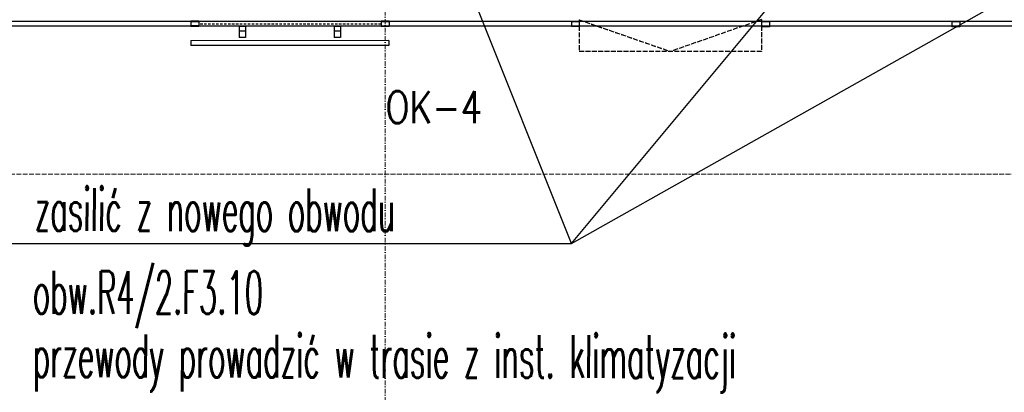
# Model space of a CAD drawing. Header units: millimetres. Extents: x -8642 to 28269, y -6609 to 3701.
# Tile 65 of 256: x 1537 to 2158, y -5572 to -5337. Entities that reach past the tile are written whole.
import ezdxf
from ezdxf.enums import TextEntityAlignment as Align

# ---------------------------------------------------------------- set-up
doc = ezdxf.new("R2010")
doc.units = ezdxf.units.MM
doc.header["$LTSCALE"] = 1000
doc.header["$MEASUREMENT"] = 0
for name, pattern in [('ArchiTECH.PC 1. Line Type', [0.004, 0.003, -0.001]), ('ArchiTECH.PC 2. Line Type', [0.0025, 0.0015, -0.001]), ('ArchiTECH.PC Solid Line Type', [0]), ('rzut 1 pietra$0$ArchiTECH.PC 1. Line Type', [0.004, 0.003, -0.001]), ('rzut 1 pietra$0$ArchiTECH.PC 2. Line Type', [0.0025, 0.0015, -0.001]), ('rzut 1 pietra$0$ArchiTECH.PC 5. Line Type', [0.0053, 0.003, -0.001, 0.0003, -0.001]), ('rzut 1 pietra$0$ArchiTECH.PC Solid Line Type', [0]), ('SUFIT_1 PIETRO$0$ArchiTECH.PC 1. Line Type', [0.004, 0.003, -0.001]), ('SUFIT_1 PIETRO$0$ArchiTECH.PC 2. Line Type', [0.0025, 0.0015, -0.001]), ('SUFIT_1 PIETRO$0$ArchiTECH.PC Solid Line Type', [0])]:
    doc.linetypes.add(name, pattern=pattern)
for name, color, linetype, lineweight in [('2DL_SYM', 7, 'Continuous', 30), ('_Etap_2_opis', 7, 'Continuous', 30), ('_Etap_3_opis', 7, 'Continuous', 30), ('IS_ARCH', 254, 'Continuous', 18)]:
    doc.layers.add(name, color=color, linetype=linetype, lineweight=lineweight)
doc.layers.add('Kalka1', color=254, linetype='Continuous')
doc.layers.add('SUFIT_1 PIETRO$0$Kalka 1', color=254, linetype='Continuous')
doc.styles.add('CP_ATTR', font='simplex.shx')
doc.styles.add('romans1', font='simplex.shx', dxfattribs={"width": 0.8})

msp = doc.modelspace()

# ---------------------------------------------------------------- linework, layer by layer
at = {"layer": '_Etap_3_opis'}
for p, q in [((1884.81, -5477.8), (2638.25, -5053.67)), ((1884.81, -5477.8), (1737.24, -5108.49)), ((1884.81, -5477.8), (2150.57, -5158.8)), ((1485.08, -5477.8), (1884.81, -5477.8))]:
    msp.add_line(p, q, dxfattribs=at)
at = {"layer": 'IS_ARCH', "linetype": 'rzut 1 pietra$0$ArchiTECH.PC 5. Line Type'}
msp.add_line((1767.47, -3083.9), (1767.16, -6166.81), dxfattribs=at)
at = {"layer": 'IS_ARCH', "linetype": 'rzut 1 pietra$0$ArchiTECH.PC Solid Line Type'}
for p, q in [((-362.69, -5337.33), (2309.74, -5337.6)), ((-362.69, -5340.33), (2309.74, -5340.59)), ((1644.76, -5337.54), (1644.76, -5340.53)), ((1649.76, -5337.54), (1644.76, -5337.54)), ((1649.76, -5337.94), (1644.76, -5337.94)), ((1644.76, -5337.94), (1644.76, -5340.93)), ((1649.76, -5340.53), (1644.76, -5340.53)), ((1649.76, -5340.93), (1644.76, -5340.93)), ((1649.76, -5337.54), (1649.76, -5340.53)), ((1649.76, -5337.94), (1649.76, -5340.93)), ((1679.26, -5340.93), (1675.25, -5340.93)), ((1675.25, -5340.93), (1675.26, -5343.88)), ((1679.26, -5340.93), (1679.26, -5347.87)), ((1735.21, -5340.88), (1735.21, -5347.83)), ((1739.21, -5340.88), (1735.21, -5340.88)), ((1739.21, -5340.88), (1739.21, -5343.83)), ((1769.76, -5337.54), (1764.76, -5337.55)), ((1764.76, -5337.55), (1764.76, -5340.54)), ((1769.76, -5337.95), (1764.76, -5337.95)), ((1764.76, -5337.95), (1764.76, -5340.94)), ((1769.76, -5340.54), (1764.76, -5340.54)), ((1769.76, -5340.94), (1764.76, -5340.94)), ((1769.76, -5337.54), (1769.76, -5340.54)), ((1769.76, -5337.95), (1769.76, -5340.94)), ((1889.76, -5337.96), (1884.76, -5337.96)), ((1884.76, -5337.96), (1884.76, -5340.95)), ((1889.76, -5340.95), (1884.76, -5340.95)), ((1889.76, -5337.96), (1889.76, -5340.95)), ((2009.76, -5337.97), (2004.76, -5337.98)), ((2004.76, -5337.98), (2004.76, -5340.97)), ((2009.76, -5340.97), (2004.76, -5340.97)), ((2009.76, -5337.97), (2009.76, -5340.97)), ((2129.76, -5337.98), (2124.76, -5337.99)), ((2124.76, -5337.99), (2124.76, -5340.98)), ((2129.76, -5340.98), (2124.76, -5340.98)), ((2129.76, -5337.98), (2129.76, -5340.98)), ((1679.26, -5343.87), (1675.26, -5343.88)), ((1675.26, -5343.88), (1675.26, -5347.88)), ((1679.26, -5347.87), (1675.26, -5347.88)), ((1739.21, -5343.83), (1735.21, -5343.83)), ((1739.21, -5347.83), (1735.21, -5347.83)), ((1739.21, -5343.83), (1739.21, -5347.83)), ((1769.71, -5349.77), (1644.71, -5349.87)), ((1644.71, -5349.87), (1644.72, -5352.87)), ((1769.72, -5352.77), (1644.72, -5352.87)), ((1769.71, -5349.77), (1769.72, -5352.77))]:
    msp.add_line(p, q, dxfattribs=at)
at = {"layer": 'IS_ARCH', "linetype": 'rzut 1 pietra$0$ArchiTECH.PC 2. Line Type'}
msp.add_line((1764.68, -5339.39), (1649.71, -5339.48), dxfattribs=at)
at = {"layer": 'IS_ARCH', "linetype": 'rzut 1 pietra$0$ArchiTECH.PC 1. Line Type'}
for p, q in [((1889.75, -5336.68), (1889.76, -5356.68)), ((1889.75, -5336.68), (1947.26, -5356.64)), ((2004.75, -5336.49), (1947.26, -5356.64)), ((2004.75, -5336.49), (2004.76, -5356.6)), ((2004.76, -5356.6), (1889.76, -5356.68)), ((1010.73, -5434.17), (2842.26, -5434.17))]:
    msp.add_line(p, q, dxfattribs=at)
at = {"layer": 'Kalka1', "color": 252, "linetype": 'ArchiTECH.PC Solid Line Type', "true_color": 0x858585}
for p, q in [((629.62, -5337.51), (2309.74, -5337.68)), ((629.62, -5340.51), (2309.74, -5340.67)), ((1649.76, -5337.62), (1644.76, -5337.62)), ((1644.76, -5337.62), (1644.76, -5340.62)), ((1649.76, -5338.02), (1644.76, -5338.02)), ((1644.76, -5338.02), (1644.76, -5341.02)), ((1649.76, -5340.61), (1644.76, -5340.62)), ((1649.76, -5341.01), (1644.76, -5341.02)), ((1649.76, -5337.62), (1649.76, -5340.61)), ((1649.76, -5338.02), (1649.76, -5341.01)), ((1679.26, -5341.01), (1675.25, -5341.01)), ((1675.25, -5341.01), (1675.26, -5343.96)), ((1679.26, -5341.01), (1679.26, -5347.96)), ((1735.21, -5340.97), (1735.21, -5347.91)), ((1739.21, -5340.97), (1735.21, -5340.97)), ((1739.21, -5340.97), (1739.21, -5343.91)), ((1769.76, -5337.63), (1764.76, -5337.63)), ((1764.76, -5337.63), (1764.76, -5340.63)), ((1769.76, -5338.03), (1764.76, -5338.03)), ((1764.76, -5338.03), (1764.76, -5341.03)), ((1769.76, -5340.62), (1764.76, -5340.63)), ((1769.76, -5341.02), (1764.76, -5341.03)), ((1769.76, -5337.63), (1769.76, -5340.62)), ((1769.76, -5338.03), (1769.76, -5341.02)), ((1889.76, -5338.04), (1884.76, -5338.05)), ((1884.76, -5338.05), (1884.76, -5341.04)), ((1889.76, -5341.03), (1884.76, -5341.04)), ((1889.76, -5338.04), (1889.76, -5341.03)), ((2009.76, -5338.06), (2004.76, -5338.06)), ((2004.76, -5338.06), (2004.76, -5341.05)), ((2009.76, -5341.05), (2004.76, -5341.05)), ((2009.76, -5338.06), (2009.76, -5341.05)), ((2129.76, -5338.07), (2124.76, -5338.07)), ((2124.76, -5338.07), (2124.76, -5341.06)), ((2129.76, -5341.06), (2124.76, -5341.06)), ((2129.76, -5338.07), (2129.76, -5341.06)), ((1675.26, -5343.96), (1675.26, -5347.96)), ((1679.26, -5343.96), (1675.26, -5343.96)), ((1679.26, -5347.96), (1675.26, -5347.96)), ((1739.21, -5343.91), (1735.21, -5343.91)), ((1739.21, -5347.91), (1735.21, -5347.91)), ((1739.21, -5343.91), (1739.21, -5347.91)), ((1769.71, -5349.86), (1644.71, -5349.96)), ((1644.71, -5349.96), (1644.72, -5352.96)), ((1769.72, -5352.86), (1644.72, -5352.96)), ((1769.71, -5349.86), (1769.72, -5352.86))]:
    msp.add_line(p, q, dxfattribs=at)
at = {"layer": 'Kalka1', "color": 252, "linetype": 'ArchiTECH.PC 2. Line Type', "true_color": 0x858585}
msp.add_line((1764.68, -5339.48), (1649.71, -5339.57), dxfattribs=at)
at = {"layer": 'Kalka1', "color": 252, "linetype": 'ArchiTECH.PC 1. Line Type', "true_color": 0x858585}
for p, q in [((1889.75, -5336.77), (1889.76, -5356.77)), ((1889.75, -5336.77), (1947.26, -5356.72)), ((2004.75, -5336.58), (1947.26, -5356.72)), ((2004.75, -5336.58), (2004.76, -5356.68)), ((2004.76, -5356.68), (1889.76, -5356.77))]:
    msp.add_line(p, q, dxfattribs=at)
at = {"layer": 'SUFIT_1 PIETRO$0$Kalka 1', "linetype": 'SUFIT_1 PIETRO$0$ArchiTECH.PC Solid Line Type'}
for p, q in [((-362.69, -5337.42), (2309.74, -5337.68)), ((-362.69, -5340.41), (2309.74, -5340.67)), ((1649.76, -5337.62), (1644.76, -5337.62)), ((1644.76, -5337.62), (1644.76, -5340.62)), ((1644.76, -5338.02), (1644.76, -5341.02)), ((1649.76, -5338.02), (1644.76, -5338.02)), ((1649.76, -5340.61), (1644.76, -5340.62)), ((1649.76, -5341.01), (1644.76, -5341.02)), ((1649.76, -5337.62), (1649.76, -5340.61)), ((1649.76, -5338.02), (1649.76, -5341.01)), ((1675.25, -5341.01), (1675.26, -5343.96)), ((1679.26, -5341.01), (1675.25, -5341.01)), ((1679.26, -5341.01), (1679.26, -5347.96)), ((1739.21, -5340.97), (1735.21, -5340.97)), ((1735.21, -5340.97), (1735.21, -5347.91)), ((1739.21, -5340.97), (1739.21, -5343.91)), ((1769.76, -5337.63), (1764.76, -5337.63)), ((1764.76, -5337.63), (1764.76, -5340.63)), ((1764.76, -5338.03), (1764.76, -5341.03)), ((1769.76, -5338.03), (1764.76, -5338.03)), ((1769.76, -5340.62), (1764.76, -5340.63)), ((1769.76, -5341.02), (1764.76, -5341.03)), ((1769.76, -5337.63), (1769.76, -5340.62)), ((1769.76, -5338.03), (1769.76, -5341.02)), ((1889.76, -5338.04), (1884.76, -5338.05)), ((1884.76, -5338.05), (1884.76, -5341.04)), ((1889.76, -5341.03), (1884.76, -5341.04)), ((1889.76, -5338.04), (1889.76, -5341.03)), ((2004.76, -5338.06), (2004.76, -5341.05)), ((2009.76, -5338.06), (2004.76, -5338.06)), ((2009.76, -5341.05), (2004.76, -5341.05)), ((2009.76, -5338.06), (2009.76, -5341.05)), ((2124.76, -5338.07), (2124.76, -5341.06)), ((2129.76, -5338.07), (2124.76, -5338.07)), ((2129.76, -5341.06), (2124.76, -5341.06)), ((2129.76, -5338.07), (2129.76, -5341.06)), ((1679.26, -5343.96), (1675.26, -5343.96)), ((1675.26, -5343.96), (1675.26, -5347.96)), ((1679.26, -5347.96), (1675.26, -5347.96)), ((1739.21, -5343.91), (1735.21, -5343.91)), ((1739.21, -5347.91), (1735.21, -5347.91)), ((1739.21, -5343.91), (1739.21, -5347.91)), ((1769.71, -5349.86), (1644.71, -5349.96)), ((1644.71, -5349.96), (1644.72, -5352.96)), ((1769.72, -5352.86), (1644.72, -5352.96)), ((1769.71, -5349.86), (1769.72, -5352.86))]:
    msp.add_line(p, q, dxfattribs=at)
at = {"layer": 'SUFIT_1 PIETRO$0$Kalka 1', "linetype": 'SUFIT_1 PIETRO$0$ArchiTECH.PC 2. Line Type'}
msp.add_line((1764.68, -5339.48), (1649.71, -5339.57), dxfattribs=at)
at = {"layer": 'SUFIT_1 PIETRO$0$Kalka 1', "linetype": 'SUFIT_1 PIETRO$0$ArchiTECH.PC 1. Line Type'}
for p, q in [((1889.75, -5336.77), (1947.26, -5356.72)), ((1889.75, -5336.77), (1889.76, -5356.77)), ((2004.75, -5336.58), (1947.26, -5356.72)), ((2004.75, -5336.58), (2004.76, -5356.68)), ((2004.76, -5356.68), (1889.76, -5356.77))]:
    msp.add_line(p, q, dxfattribs=at)

# ---------------------------------------------------------------- texts
at = {"layer": '2DL_SYM', "lineweight": 30, "style": 'CP_ATTR', "width": 0.8, "flags": 12}
msp.add_attdef('OK-4', text='N-1', height=20, dxfattribs=at).set_placement((1798.05, -5391.84), align=Align.MIDDLE)
at = {"layer": '_Etap_2_opis', "style": 'romans1', "width": 0.5}
for s, p in [('zasilić z nowego obwodu', (1546.21, -5469.86)), ('obw.R4/2.F3.10', (1545.04, -5522.17)), ('przewody prowadzić w trasie z inst. klimatyzacji', (1545.04, -5562.22))]:
    msp.add_text(s, height=27, rotation=359.91893, dxfattribs=at).set_placement(p)

doc.saveas('drawing.dxf')
